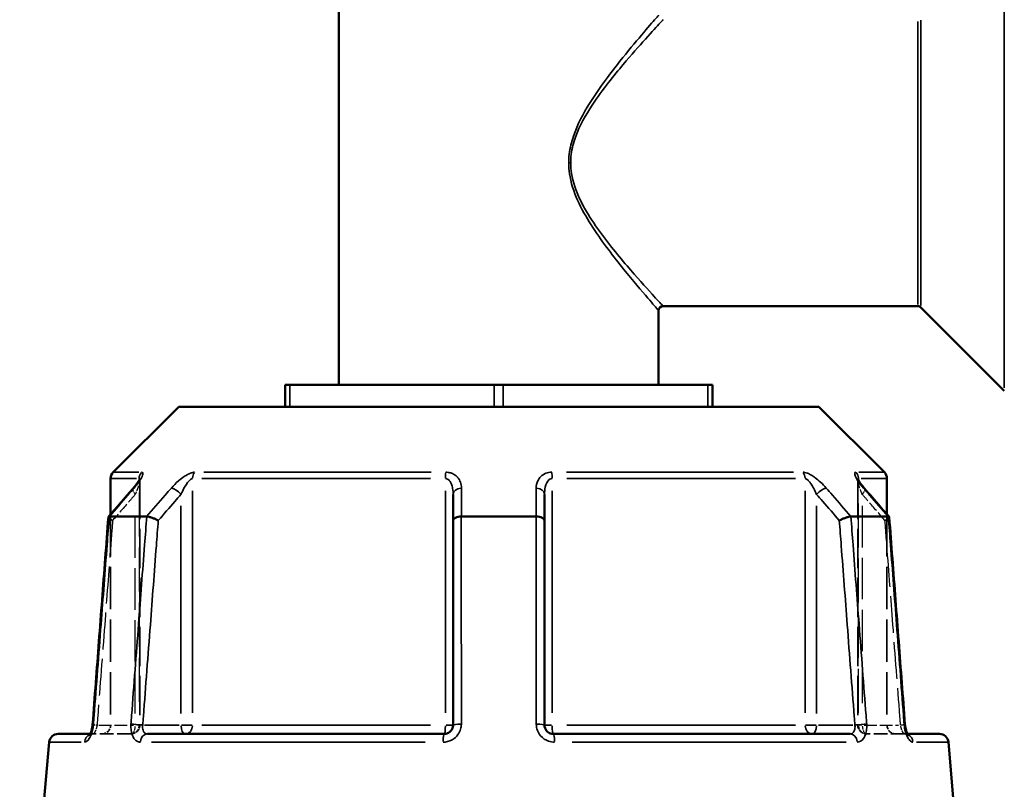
# Model space of a CAD drawing. Header units: millimetres. Extents: x 0 to 926, y 0 to 980.
# Tile 5 of 18: x 356 to 466, y 425 to 511. Entities that reach past the tile are written whole.
import ezdxf

# ---------------------------------------------------------------- set-up
doc = ezdxf.new("R2010")
doc.units = ezdxf.units.MM
doc.linetypes.add('DASHED', pattern=[0.2067, 0.1654, -0.0413])
for name, color, linetype, lineweight in [('Dimension (ANSI)', 7, 'Continuous', 25), ('Hidden (ANSI)', 7, 'DASHED', 35), ('Hidden Narrow (ANSI)', 7, 'DASHED', 25), ('Visible (ANSI)', 7, 'Continuous', 50), ('Visible Narrow (ANSI)', 7, 'Continuous', 35)]:
    doc.layers.add(name, color=color, linetype=linetype, lineweight=lineweight)
doc.styles.add('Note Text (ANSI)', font='tahoma.ttf')
doc.dimstyles.new('Default - mm (ANSI)', dxfattribs={"dimtxt": 3.048, "dimasz": 2.5, "dimexe": 3.175, "dimexo": 1.6002, "dimgap": 0.8, "dimtad": 0, "dimtoh": 1, "dimrnd": 1e-08, "dimzin": 4, "dimdsep": 46, "dimtxsty": 'Note Text (ANSI)', "dimcen": 0.09, "dimdle": 10, "dimclrd": 256, "dimclre": 256, "dimclrt": 256, "dimadec": 1, "dimazin": 1, "dimtfac": 1, "dimtofl": 0, "dimtmove": 0, "dimatfit": 3, "dimfxl": 1, "dimtolj": 1, "dimtzin": 4, "dimlwd": -1, "dimlwe": -1, "dimarcsym": 0})

# ---------------------------------------------------------------- blocks, each defined once
blk = doc.blocks.new('*D8')
at = {"layer": 'Defpoints', "color": 0, "transparency": 16777216}
for p in [(263.97, 549.56), (393.75, 549.56), (409.27, 224.56)]:
    blk.add_point(p, dxfattribs=at)
at = {"layer": 'Dimension (ANSI)', "transparency": 16777216}
for p, q in [((392.15, 549.56), (260.8, 549.56)), ((263.97, 547.06), (263.97, 406.53)), ((263.97, 227.06), (263.97, 392.59)), ((407.67, 224.56), (260.8, 224.56))]:
    blk.add_line(p, q, dxfattribs=at)
for points in [[(263.56, 547.06), (264.39, 547.06), (263.97, 549.56)], [(263.56, 227.06), (264.39, 227.06), (263.97, 224.56)]]:
    blk.add_solid(points, dxfattribs=at)
at = {"layer": 'Dimension (ANSI)', "transparency": 16777216, "insert": (262.39, 393.39), "char_height": 3.048, "attachment_point": 1, "rotation": 90, "style": 'Note Text (ANSI)'}
blk.add_mtext('\\A1;325.00', dxfattribs=at)

msp = doc.modelspace()

# ---------------------------------------------------------------- linework, layer by layer
at = {"layer": 'Hidden (ANSI)', "ltscale": 26.493855}
for p, q in [((368.959, 459.95), (368.959, 432.568)), ((449.146, 459.95), (449.146, 432.568))]:
    msp.add_line(p, q, dxfattribs=at)
at = {"layer": 'Hidden (ANSI)', "ltscale": 28.476213}
msp.add_line((365.702, 456.112), (365.702, 432.568), dxfattribs=at)
at = {"layer": 'Hidden (ANSI)', "ltscale": 28.476215}
msp.add_line((452.402, 456.112), (452.402, 432.568), dxfattribs=at)
at = {"layer": 'Hidden (ANSI)', "ltscale": 1.470216}
msp.add_line((363.421, 431.568), (363.715, 431.568), dxfattribs=at)
at = {"layer": 'Hidden (ANSI)', "ltscale": 9.334328}
for p, q in [((367.959, 431.568), (363.715, 431.568)), ((454.39, 431.568), (450.146, 431.568))]:
    msp.add_line(p, q, dxfattribs=at)
at = {"layer": 'Hidden (ANSI)', "ltscale": 1.47006}
msp.add_line((454.39, 431.568), (454.684, 431.568), dxfattribs=at)
at = {"layer": 'Hidden (ANSI)', "ltscale": 2.991791}
for centre, start, end in [((364.702, 432.568), 270, 0), ((367.959, 432.568), 270, 0), ((450.146, 432.568), 180, 270), ((453.402, 432.568), 180, 270)]:
    msp.add_arc(centre, 1, start, end, dxfattribs=at)
at = {"layer": 'Hidden (ANSI)', "ltscale": 8.512628}
for centre, major_axis, ratio, start_param, end_param in [((10220.518, -10825.515), (-350.928, 15922.406), 0.8713232, 0.7640997, 0.7643804), ((-9539.076, -10982.661), (-354.119, -16144.189), 0.871299, 2.3771226, 2.3773994)]:
    msp.add_ellipse(centre, major_axis=major_axis, ratio=ratio, start_param=start_param, end_param=end_param, dxfattribs=at)
at = {"layer": 'Hidden (ANSI)', "ltscale": 4.578621}
msp.add_open_spline([(368.205, 458.99), (368.304, 459.104), (368.397, 459.216), (368.569, 459.434), (368.647, 459.54), (368.784, 459.737), (368.843, 459.829), (368.909, 459.945), (368.927, 459.98), (368.953, 460.031), (368.961, 460.049), (368.971, 460.073), (368.973, 460.08), (368.976, 460.087), (368.974, 460.082), (368.966, 460.044), (368.962, 460.02), (368.96, 459.972), (368.959, 459.961), (368.959, 459.95)], degree=3, knots=[0, 0, 0, 0, 0.05326363, 0.05326363, 0.10652726, 0.10652726, 0.15979088, 0.15979088, 0.1864227, 0.1864227, 0.20693939, 0.20693939, 0.22202176, 0.22202176, 0.24544118, 0.24544118, 0.26213437, 0.26213437, 0.26631814, 0.26631814, 0.26631814, 0.26631814], dxfattribs=at)
at = {"layer": 'Hidden (ANSI)', "ltscale": 0.735482}
msp.add_open_spline([(368.959, 459.95), (368.959, 459.992), (368.963, 460.022), (368.969, 460.064), (368.972, 460.075), (368.975, 460.083), (368.975, 460.084), (368.975, 460.084)], degree=3, knots=[0.079099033, 0.079099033, 0.079099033, 0.079099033, 0.094745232, 0.094745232, 0.110737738, 0.110737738, 0.118300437, 0.118300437, 0.118300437, 0.118300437], dxfattribs=at)
at = {"layer": 'Hidden (ANSI)', "ltscale": 4.578617}
msp.add_open_spline([(449.146, 459.95), (449.146, 459.992), (449.142, 460.022), (449.136, 460.064), (449.132, 460.075), (449.129, 460.087), (449.13, 460.085), (449.137, 460.066), (449.145, 460.045), (449.178, 459.978), (449.207, 459.923), (449.293, 459.78), (449.356, 459.685), (449.5, 459.483), (449.581, 459.376), (449.742, 459.175), (449.819, 459.083), (449.9, 458.99)], degree=3, knots=[0.07909903, 0.07909903, 0.07909903, 0.07909903, 0.09474523, 0.09474523, 0.11073774, 0.11073774, 0.12984163, 0.12984163, 0.15596521, 0.15596521, 0.19532048, 0.19532048, 0.24858388, 0.24858388, 0.30184727, 0.30184727, 0.345416, 0.345416, 0.345416, 0.345416], dxfattribs=at)
at = {"layer": 'Hidden (ANSI)', "ltscale": 0.735502}
msp.add_open_spline([(449.13, 460.084), (449.13, 460.084), (449.132, 460.078), (449.139, 460.044), (449.143, 460.02), (449.145, 459.972), (449.146, 459.961), (449.146, 459.95)], degree=3, knots=[0.227116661, 0.227116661, 0.227116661, 0.227116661, 0.245441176, 0.245441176, 0.262134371, 0.262134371, 0.26631814, 0.26631814, 0.26631814, 0.26631814], dxfattribs=at)
at = {"layer": 'Hidden (ANSI)', "ltscale": 2.089214}
for points, knots in [([(365.451, 455.809), (365.449, 455.786), (365.463, 455.757), (365.526, 455.682), (365.581, 455.634), (365.728, 455.531), (365.818, 455.476), (365.922, 455.42), (365.923, 455.419), (365.924, 455.418)], [-0.10955437, -0.10955437, -0.10955437, -0.10955437, -0.07796276, -0.07796276, -0.03923705, -0.03923705, 0, 0, 0.00047625, 0.00047625, 0.00047625, 0.00047625]), ([(452.181, 455.418), (452.182, 455.419), (452.183, 455.42), (452.287, 455.476), (452.377, 455.531), (452.523, 455.634), (452.579, 455.682), (452.642, 455.757), (452.656, 455.786), (452.654, 455.809)], [-0.15371258, -0.15371258, -0.15371258, -0.15371258, -0.15323743, -0.15323743, -0.11409174, -0.11409174, -0.0754562, -0.0754562, -0.04393815, -0.04393815, -0.04393815, -0.04393815])]:
    msp.add_open_spline(points, degree=3, knots=knots, dxfattribs=at)
at = {"layer": 'Hidden (ANSI)', "ltscale": 0.420625}
msp.add_open_spline([(363.578, 431.986), (363.59, 432.032), (363.602, 432.079), (363.617, 432.147), (363.622, 432.167), (363.626, 432.186)], degree=3, knots=[0.227257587, 0.227257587, 0.227257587, 0.227257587, 0.247429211, 0.247429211, 0.255432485, 0.255432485, 0.255432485, 0.255432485], dxfattribs=at)
at = {"layer": 'Hidden (ANSI)', "ltscale": 0.527502}
msp.add_open_spline([(363.658, 432.37), (363.665, 432.417), (363.672, 432.465), (363.682, 432.556), (363.686, 432.6), (363.689, 432.644)], degree=3, knots=[0.279678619, 0.279678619, 0.279678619, 0.279678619, 0.298086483, 0.298086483, 0.314813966, 0.314813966, 0.314813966, 0.314813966], dxfattribs=at)
at = {"layer": 'Hidden (ANSI)', "ltscale": 1.701024}
msp.add_open_spline([(363.342, 431.444), (363.342, 431.444), (363.342, 431.444), (363.342, 431.444), (363.351, 431.454), (363.398, 431.487), (363.435, 431.51), (363.549, 431.551), (363.628, 431.568), (363.715, 431.568)], degree=3, knots=[0.227293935, 0.227293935, 0.227293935, 0.227293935, 0.22772718, 0.22772718, 0.25682997, 0.25682997, 0.285161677, 0.285161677, 0.314811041, 0.314811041, 0.314811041, 0.314811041], dxfattribs=at)
at = {"layer": 'Hidden (ANSI)', "ltscale": 1.700917}
for points in [[(363.715, 431.568), (363.611, 431.568), (363.52, 431.543), (363.406, 431.494), (363.374, 431.471), (363.346, 431.449), (363.342, 431.444), (363.342, 431.444)], [(454.39, 431.568), (454.494, 431.568), (454.585, 431.543), (454.699, 431.494), (454.731, 431.471), (454.759, 431.449), (454.763, 431.444), (454.763, 431.444)]]:
    msp.add_open_spline(points, degree=3, knots=[0, 0, 0, 0, 0.035487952, 0.035487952, 0.066590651, 0.066590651, 0.08751627, 0.08751627, 0.08751627, 0.08751627], dxfattribs=at)
at = {"layer": 'Hidden (ANSI)', "ltscale": 0.402963}
msp.add_open_spline([(363.372, 431.485), (363.373, 431.486), (363.373, 431.487), (363.388, 431.509), (363.403, 431.536), (363.421, 431.568)], degree=3, knots=[0.122975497, 0.122975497, 0.122975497, 0.122975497, 0.124622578, 0.124622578, 0.150448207, 0.150448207, 0.150448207, 0.150448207], dxfattribs=at)
at = {"layer": 'Hidden (ANSI)', "ltscale": 2.63652}
msp.add_open_spline([(454.684, 431.568), (454.704, 431.531), (454.721, 431.502), (454.752, 431.456), (454.764, 431.444), (454.763, 431.444), (454.754, 431.454), (454.707, 431.487), (454.669, 431.51), (454.555, 431.551), (454.477, 431.568), (454.39, 431.568)], degree=3, knots=[0.16436308, 0.16436308, 0.16436308, 0.16436308, 0.19343627, 0.19343627, 0.22772718, 0.22772718, 0.25682997, 0.25682997, 0.28516168, 0.28516168, 0.31481104, 0.31481104, 0.31481104, 0.31481104], dxfattribs=at)
at = {"layer": 'Hidden Narrow (ANSI)', "ltscale": 0.388085}
msp.add_line((417.071, 495.363), (416.873, 495.363), dxfattribs=at)
at = {"layer": 'Hidden Narrow (ANSI)', "ltscale": 29.756516}
msp.add_line((368.886, 458.538), (368.886, 433.935), dxfattribs=at)
at = {"layer": 'Hidden Narrow (ANSI)', "ltscale": 29.756474}
msp.add_line((449.219, 433.935), (449.219, 458.538), dxfattribs=at)
at = {"layer": 'Hidden Narrow (ANSI)', "ltscale": 28.04664}
for p, q in [((368.459, 433.856), (368.459, 457.045)), ((449.646, 457.045), (449.646, 433.856))]:
    msp.add_line(p, q, dxfattribs=at)
at = {"layer": 'Hidden Narrow (ANSI)', "ltscale": 8.457208}
for p, q in [((364.4, 432.568), (368.246, 432.568)), ((449.859, 432.568), (453.705, 432.568))]:
    msp.add_line(p, q, dxfattribs=at)
at = {"layer": 'Hidden Narrow (ANSI)', "ltscale": 1.795034}
for p, q in [((368.958, 432.568), (368.504, 432.568)), ((449.601, 432.568), (449.147, 432.568))]:
    msp.add_line(p, q, dxfattribs=at)
at = {"layer": 'Hidden Narrow (ANSI)', "ltscale": 2.029475}
for centre, major_axis, start_param, end_param in [((368.959, 458.334), (-0.755, 0.656), 0.059198, 1.1247615), ((449.146, 458.334), (0.755, 0.656), 5.1584238, 6.2239873)]:
    msp.add_ellipse(centre, major_axis=major_axis, ratio=0.3543192, start_param=start_param, end_param=end_param, dxfattribs=at)
at = {"layer": 'Hidden Narrow (ANSI)', "ltscale": 1.797881}
for centre, major_axis, start_param, end_param in [((364.687, 432.568), (-0.997, 0.076), 0.0524429, 0.9964155), ((453.418, 432.568), (0.997, 0.076), 5.2867698, 6.2307424)]:
    msp.add_ellipse(centre, major_axis=major_axis, ratio=0.0437298, start_param=start_param, end_param=end_param, dxfattribs=at)
at = {"layer": 'Hidden Narrow (ANSI)', "ltscale": 2.692601}
for centre, ratio, start_param, end_param in [((367.959, 432.568), 0.5, 0.0785398, 1.4922565), ((367.959, 432.568), 0.9265657, 0.0785398, 1.4922565), ((450.146, 432.568), 0.9265657, 4.7909288, 6.2046455), ((450.146, 432.568), 0.5, 4.7909288, 6.2046455)]:
    msp.add_ellipse(centre, major_axis=(0, -1), ratio=ratio, start_param=start_param, end_param=end_param, dxfattribs=at)
at = {"layer": 'Hidden Narrow (ANSI)', "ltscale": 0.633739}
msp.add_ellipse((363.715, 430.568), major_axis=(0, 1), ratio=0.9213266, start_param=0.0184876, end_param=0.3512644, dxfattribs=at)
at = {"layer": 'Hidden Narrow (ANSI)', "ltscale": 0.633677}
msp.add_ellipse((454.39, 430.568), major_axis=(0, 1), ratio=0.9213266, start_param=5.9319551, end_param=6.2646995, dxfattribs=at)
at = {"layer": 'Hidden Narrow (ANSI)', "ltscale": 3.591758}
msp.add_open_spline([(368.952, 460.03), (368.955, 460.018), (368.956, 460.005), (368.963, 459.931), (368.956, 459.851), (368.925, 459.674), (368.903, 459.578), (368.834, 459.324), (368.781, 459.158), (368.643, 458.775), (368.555, 458.555), (368.459, 458.334)], degree=3, knots=[0.05373644, 0.05373644, 0.05373644, 0.05373644, 0.06721438, 0.06721438, 0.12292214, 0.12292214, 0.17440412, 0.17440412, 0.25131567, 0.25131567, 0.345416, 0.345416, 0.345416, 0.345416], dxfattribs=at)
at = {"layer": 'Hidden Narrow (ANSI)', "ltscale": 3.592147}
msp.add_open_spline([(449.646, 458.334), (449.526, 458.61), (449.418, 458.884), (449.212, 459.497), (449.13, 459.831), (449.149, 460.01), (449.151, 460.021), (449.153, 460.03)], degree=3, knots=[0, 0, 0, 0, 0.11734182, 0.11734182, 0.28109054, 0.28109054, 0.2916805, 0.2916805, 0.2916805, 0.2916805], dxfattribs=at)
at = {"layer": 'Hidden Narrow (ANSI)', "ltscale": 7.081717}
for points, knots in [([(368.459, 458.334), (368.233, 458.074), (368.007, 457.814), (367.782, 457.555), (367.162, 456.843), (366.543, 456.131), (365.924, 455.418)], [1.52956, 1.52956, 1.52956, 1.52956, 1.63999425, 1.63999425, 1.63999425, 1.94268014, 1.94268014, 1.94268014, 1.94268014]), ([(452.181, 455.418), (451.562, 456.131), (450.942, 456.843), (450.323, 457.555), (450.097, 457.814), (449.872, 458.074), (449.646, 458.334)], [2.55862177, 2.55862177, 2.55862177, 2.55862177, 2.86130766, 2.86130766, 2.86130766, 2.9717419, 2.9717419, 2.9717419, 2.9717419])]:
    msp.add_open_spline(points, degree=3, knots=knots, dxfattribs=at)
at = {"layer": 'Hidden Narrow (ANSI)', "ltscale": 24.968994}
for points, knots in [([(365.924, 455.418), (365.853, 454.478), (365.781, 453.538), (365.486, 449.653), (365.262, 446.709), (365.038, 443.764), (364.778, 440.352), (364.519, 436.939), (364.235, 433.207), (364.211, 432.888), (364.187, 432.568)], [0.6034865, 0.6034865, 0.6034865, 0.6034865, 0.8866951, 0.8866951, 1.7733902, 1.7733902, 1.7733902, 2.8010582, 2.8010582, 2.8973048, 2.8973048, 2.8973048, 2.8973048]), ([(453.918, 432.568), (453.894, 432.888), (453.87, 433.207), (453.586, 436.939), (453.326, 440.352), (453.067, 443.764), (452.843, 446.709), (452.619, 449.653), (452.324, 453.538), (452.252, 454.478), (452.181, 455.418)], [1.2046153, 1.2046153, 1.2046153, 1.2046153, 1.300862, 1.300862, 2.32853, 2.32853, 2.32853, 3.2152251, 3.2152251, 3.4984336, 3.4984336, 3.4984336, 3.4984336])]:
    msp.add_open_spline(points, degree=3, knots=knots, dxfattribs=at)
at = {"layer": 'Hidden Narrow (ANSI)', "ltscale": 2.712011}
msp.add_open_spline([(364.187, 432.568), (364.177, 432.502), (364.164, 432.436), (364.126, 432.267), (364.098, 432.167), (364.024, 431.954), (363.976, 431.849), (363.852, 431.638), (363.775, 431.568), (363.715, 431.568)], degree=3, knots=[0, 0, 0, 0, 0.03982627, 0.03982627, 0.1035483, 0.1035483, 0.18638694, 0.18638694, 0.31481104, 0.31481104, 0.31481104, 0.31481104], dxfattribs=at)
at = {"layer": 'Hidden Narrow (ANSI)', "ltscale": 2.712193}
msp.add_open_spline([(454.39, 431.568), (454.367, 431.568), (454.342, 431.578), (454.273, 431.628), (454.227, 431.684), (454.121, 431.86), (454.063, 431.995), (453.974, 432.279), (453.94, 432.424), (453.918, 432.568)], degree=3, knots=[0, 0, 0, 0, 0.04867645, 0.04867645, 0.12655878, 0.12655878, 0.2278058, 0.2278058, 0.31481397, 0.31481397, 0.31481397, 0.31481397], dxfattribs=at)
at = {"layer": 'Visible (ANSI)'}
for p, q in [((391.202, 520.158), (391.202, 470.568)), ((426.902, 478.863), (426.902, 470.568)), ((455.845, 479.363), (427.402, 479.363)), ((456.199, 479.217), (465.506, 469.91)), ((385.202, 470.568), (385.702, 470.568)), ((385.202, 470.568), (385.202, 468.118)), ((385.702, 470.568), (408.552, 470.568)), ((408.552, 470.568), (409.552, 470.568)), ((409.552, 470.568), (432.403, 470.568)), ((432.403, 470.568), (432.903, 470.568)), ((432.903, 468.118), (432.903, 470.568)), ((373.303, 468.118), (365.995, 460.81)), ((373.303, 468.118), (444.802, 468.118)), ((444.802, 468.118), (452.11, 460.81)), ((365.702, 460.103), (365.702, 456.112)), ((452.402, 460.103), (452.402, 456.112)), ((403.952, 458.334), (403.952, 455.418)), ((414.152, 455.418), (414.152, 458.334)), ((365.56, 455.868), (369.721, 455.868)), ((403.952, 455.418), (403.952, 432.568)), ((404.891, 455.868), (413.214, 455.868)), ((414.152, 432.568), (414.152, 455.418)), ((448.384, 455.868), (452.545, 455.868)), ((359.844, 431.568), (363.421, 431.568)), ((369.815, 431.568), (402.952, 431.568)), ((415.152, 431.568), (448.29, 431.568)), ((454.684, 431.568), (458.261, 431.568)), ((358.847, 430.655), (358.052, 421.568)), ((459.257, 430.655), (460.052, 421.568))]:
    msp.add_line(p, q, dxfattribs=at)
for centre, radius, start, end in [((427.402, 478.863), 0.5, 90, 180), ((455.845, 478.863), 0.5, 45, 90), ((366.702, 460.103), 1, 135, 180), ((451.402, 460.103), 1, 0, 45), ((359.844, 430.568), 1, 90, 175), ((458.261, 430.568), 1, 5, 90)]:
    msp.add_arc(centre, radius, start, end, dxfattribs=at)
for centre, major_axis, ratio, start_param, end_param in [((10357.181, -10982.661), (354.119, -16144.189), 0.871299, 3.9057859, 3.9060627), ((-9402.413, -10825.515), (350.928, 15922.406), 0.8713232, 5.5188049, 5.5190856)]:
    msp.add_ellipse(centre, major_axis=major_axis, ratio=ratio, start_param=start_param, end_param=end_param, dxfattribs=at)
for points, knots in [([(368.975, 460.084), (368.975, 460.084), (368.974, 460.082), (368.968, 460.066), (368.959, 460.045), (368.927, 459.978), (368.898, 459.923), (368.812, 459.78), (368.749, 459.685), (368.605, 459.483), (368.524, 459.376), (368.363, 459.175), (368.286, 459.083), (368.205, 458.99)], [0.11830044, 0.11830044, 0.11830044, 0.11830044, 0.12984163, 0.12984163, 0.15596521, 0.15596521, 0.19532048, 0.19532048, 0.24858388, 0.24858388, 0.30184727, 0.30184727, 0.345416, 0.345416, 0.345416, 0.345416]), ([(449.9, 458.99), (449.801, 459.104), (449.708, 459.216), (449.536, 459.434), (449.458, 459.54), (449.321, 459.737), (449.262, 459.829), (449.196, 459.945), (449.177, 459.98), (449.152, 460.031), (449.144, 460.049), (449.134, 460.073), (449.131, 460.08), (449.13, 460.084), (449.13, 460.084), (449.13, 460.084)], [0, 0, 0, 0, 0.05326363, 0.05326363, 0.10652726, 0.10652726, 0.15979088, 0.15979088, 0.1864227, 0.1864227, 0.20693939, 0.20693939, 0.22202176, 0.22202176, 0.22711666, 0.22711666, 0.22711666, 0.22711666]), ([(365.451, 455.809), (365.334, 454.265), (365.216, 452.721), (364.981, 449.632), (364.864, 448.088), (364.629, 444.999), (364.512, 443.455), (364.277, 440.366), (364.159, 438.821), (363.924, 435.733), (363.807, 434.188), (363.689, 432.644)], [0.5718587, 0.5718587, 0.5718587, 0.5718587, 1.0369479, 1.0369479, 1.5020372, 1.5020372, 1.9671264, 1.9671264, 2.4322156, 2.4322156, 2.8973048, 2.8973048, 2.8973048, 2.8973048]), ([(365.549, 455.868), (365.497, 455.863), (365.465, 455.848), (365.453, 455.819), (365.451, 455.815), (365.451, 455.809)], [-0.153595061, -0.153595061, -0.153595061, -0.153595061, -0.116550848, -0.116550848, -0.109554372, -0.109554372, -0.109554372, -0.109554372]), ([(371.024, 455.418), (371.023, 455.419), (371.022, 455.42), (370.918, 455.476), (370.804, 455.531), (370.568, 455.634), (370.447, 455.682), (370.21, 455.765), (370.096, 455.799), (369.893, 455.848), (369.806, 455.863), (369.736, 455.868)], [-0.15371258, -0.15371258, -0.15371258, -0.15371258, -0.15323742, -0.15323742, -0.11409173, -0.11409173, -0.07545617, -0.07545617, -0.03695795, -0.03695795, 0, 0, 0, 0]), ([(404.866, 455.868), (404.743, 455.863), (404.624, 455.848), (404.401, 455.799), (404.299, 455.765), (404.131, 455.682), (404.066, 455.634), (403.976, 455.531), (403.953, 455.476), (403.952, 455.42), (403.952, 455.419), (403.952, 455.418)], [-0.15359492, -0.15359492, -0.15359492, -0.15359492, -0.11655078, -0.11655078, -0.07796289, -0.07796289, -0.03923697, -0.03923697, 0, 0, 0.0004764, 0.0004764, 0.0004764, 0.0004764]), ([(414.152, 455.418), (414.152, 455.419), (414.152, 455.42), (414.152, 455.476), (414.129, 455.531), (414.039, 455.634), (413.973, 455.682), (413.805, 455.765), (413.704, 455.799), (413.481, 455.848), (413.362, 455.863), (413.239, 455.868)], [-0.15371258, -0.15371258, -0.15371258, -0.15371258, -0.15323729, -0.15323729, -0.11409168, -0.11409168, -0.07545593, -0.07545593, -0.03695789, -0.03695789, 0, 0, 0, 0]), ([(448.369, 455.868), (448.299, 455.863), (448.212, 455.848), (448.009, 455.799), (447.895, 455.765), (447.658, 455.682), (447.537, 455.634), (447.301, 455.531), (447.187, 455.476), (447.083, 455.42), (447.082, 455.419), (447.081, 455.418)], [-0.15359504, -0.15359504, -0.15359504, -0.15359504, -0.11655084, -0.11655084, -0.07796278, -0.07796278, -0.03923704, -0.03923704, 0, 0, 0.00047627, 0.00047627, 0.00047627, 0.00047627]), ([(452.654, 455.809), (452.653, 455.815), (452.652, 455.819), (452.64, 455.848), (452.608, 455.863), (452.556, 455.868)], [-0.043938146, -0.043938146, -0.043938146, -0.043938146, -0.03695796, -0.03695796, 0, 0, 0, 0]), ([(454.415, 432.644), (454.298, 434.188), (454.181, 435.733), (453.946, 438.821), (453.828, 440.366), (453.593, 443.455), (453.476, 444.999), (453.241, 448.088), (453.124, 449.632), (452.889, 452.721), (452.771, 454.265), (452.654, 455.809)], [1.2046153, 1.2046153, 1.2046153, 1.2046153, 1.6697046, 1.6697046, 2.1347938, 2.1347938, 2.599883, 2.599883, 3.0649722, 3.0649722, 3.5300614, 3.5300614, 3.5300614, 3.5300614]), ([(363.689, 432.644), (363.679, 432.507), (363.661, 432.369), (363.611, 432.109), (363.581, 431.988), (363.515, 431.779), (363.48, 431.691), (363.417, 431.559), (363.39, 431.511), (363.353, 431.457), (363.342, 431.444), (363.342, 431.444)], [0, 0, 0, 0, 0.05246869, 0.05246869, 0.10385719, 0.10385719, 0.15173749, 0.15173749, 0.19343627, 0.19343627, 0.22729393, 0.22729393, 0.22729393, 0.22729393]), ([(403.952, 432.568), (403.952, 432.503), (403.946, 432.437), (403.912, 432.269), (403.875, 432.169), (403.756, 431.958), (403.664, 431.852), (403.412, 431.662), (403.241, 431.594), (403.027, 431.57), (402.99, 431.568), (402.952, 431.568)], [0, 0, 0, 0, 0.03957477, 0.03957477, 0.1028944, 0.1028944, 0.18520991, 0.18520991, 0.29222008, 0.29222008, 0.31481112, 0.31481112, 0.31481112, 0.31481112]), ([(415.152, 431.568), (415.042, 431.568), (414.932, 431.587), (414.66, 431.68), (414.508, 431.783), (414.239, 432.097), (414.152, 432.333), (414.152, 432.568)], [0, 0, 0, 0, 0.06653404, 0.06653404, 0.1729885, 0.1729885, 0.31481287, 0.31481287, 0.31481287, 0.31481287]), ([(454.415, 432.644), (454.426, 432.507), (454.444, 432.369), (454.493, 432.109), (454.524, 431.988), (454.59, 431.779), (454.625, 431.691), (454.667, 431.602), (454.676, 431.584), (454.684, 431.568)], [0, 0, 0, 0, 0.05246869, 0.05246869, 0.10385719, 0.10385719, 0.15173749, 0.15173749, 0.16436308, 0.16436308, 0.16436308, 0.16436308]), ([(454.763, 431.444), (454.763, 431.444), (454.763, 431.444), (454.758, 431.45), (454.746, 431.465), (454.713, 431.516), (454.69, 431.555), (454.638, 431.663), (454.608, 431.735), (454.547, 431.909), (454.517, 432.015), (454.464, 432.25), (454.442, 432.381), (454.423, 432.556), (454.419, 432.6), (454.415, 432.644)], [0.08751627, 0.08751627, 0.08751627, 0.08751627, 0.09464308, 0.09464308, 0.12462258, 0.12462258, 0.15950627, 0.15950627, 0.20062077, 0.20062077, 0.24742921, 0.24742921, 0.29808648, 0.29808648, 0.31481397, 0.31481397, 0.31481397, 0.31481397]), ([(363.342, 431.444), (363.342, 431.444), (363.342, 431.444), (363.347, 431.45), (363.358, 431.463), (363.372, 431.485)], [0.08751627, 0.08751627, 0.08751627, 0.08751627, 0.094643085, 0.094643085, 0.122975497, 0.122975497, 0.122975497, 0.122975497]), ([(363.421, 431.568), (363.427, 431.58), (363.433, 431.592), (363.467, 431.663), (363.497, 431.735), (363.544, 431.869), (363.561, 431.926), (363.578, 431.986)], [0.150448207, 0.150448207, 0.150448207, 0.150448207, 0.159506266, 0.159506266, 0.200620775, 0.200620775, 0.227257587, 0.227257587, 0.227257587, 0.227257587])]:
    msp.add_open_spline(points, degree=3, knots=knots, dxfattribs=at)
for points in [[(365.549, 455.868), (365.553, 455.868), (365.556, 455.868), (365.56, 455.868)], [(369.721, 455.868), (369.726, 455.868), (369.731, 455.868), (369.736, 455.868)], [(404.866, 455.868), (404.874, 455.868), (404.883, 455.868), (404.891, 455.868)], [(413.214, 455.868), (413.222, 455.868), (413.231, 455.868), (413.239, 455.868)], [(448.369, 455.868), (448.374, 455.868), (448.379, 455.868), (448.384, 455.868)], [(452.545, 455.868), (452.549, 455.868), (452.552, 455.868), (452.556, 455.868)], [(363.626, 432.186), (363.638, 432.246), (363.649, 432.307), (363.658, 432.37)]]:
    msp.add_open_spline(points, degree=3, dxfattribs=at)
at = {"layer": 'Visible Narrow (ANSI)'}
for p, q in [((465.506, 470.223), (465.506, 520.503)), ((455.845, 479.56), (455.845, 511.166)), ((456.199, 511.311), (456.199, 479.416)), ((385.702, 468.241), (385.702, 470.446)), ((408.552, 470.446), (408.552, 468.241)), ((409.552, 468.241), (409.552, 470.446)), ((432.403, 470.446), (432.403, 468.241)), ((366.003, 460.81), (368.852, 460.81)), ((376.124, 460.81), (401.49, 460.81)), ((416.614, 460.81), (441.98, 460.81)), ((449.252, 460.81), (452.102, 460.81)), ((368.579, 460.103), (365.71, 460.103)), ((368.886, 460.093), (368.886, 459.914)), ((401.439, 460.103), (375.9, 460.103)), ((442.204, 460.103), (416.666, 460.103)), ((449.219, 459.914), (449.219, 460.093)), ((452.394, 460.103), (449.526, 460.103)), ((374.848, 433.945), (374.848, 458.726)), ((403.09, 458.726), (403.09, 433.945)), ((415.015, 433.945), (415.015, 458.726)), ((443.257, 458.726), (443.257, 433.945)), ((373.559, 457.045), (373.559, 433.856)), ((444.546, 433.856), (444.546, 457.045)), ((373.346, 432.568), (369.5, 432.568)), ((374.802, 432.568), (373.623, 432.568)), ((375.9, 432.568), (401.439, 432.568)), ((403.95, 432.568), (403.161, 432.568)), ((414.944, 432.568), (414.155, 432.568)), ((416.666, 432.568), (442.204, 432.568)), ((444.482, 432.568), (443.303, 432.568)), ((448.605, 432.568), (444.759, 432.568)), ((362.417, 430.655), (358.857, 430.655)), ((400.845, 430.655), (370.262, 430.655)), ((447.843, 430.655), (417.26, 430.655)), ((459.247, 430.655), (455.688, 430.655))]:
    msp.add_line(p, q, dxfattribs=at)
for centre, major_axis, ratio, start_param, end_param in [((369.812, 460.103), (0, 1), 0.9265657, 0.8246681, 1.5315264), ((375.637, 460.103), (0, -1), 0.7890235, 3.9662607, 4.6731191), ((403.228, 460.103), (0, 1), 0.1375423, 0.8246681, 1.5315264), ((414.877, 460.103), (0, -1), 0.1375423, 1.6100662, 2.3169246), ((442.468, 460.103), (0, 1), 0.7890235, 4.7516589, 5.4585172), ((448.292, 460.103), (0, -1), 0.9265657, 1.6100662, 2.3169246), ((368.959, 458.334), (-0.755, 0.656), 0.3543192, 5.9781609, 6.2671314), ((373.059, 458.334), (-0.755, 0.656), 0.3543192, 4.400804, 5.755338), ((404.952, 458.334), (-1, 0), 0.7086384, 4.8533994, 6.2079334), ((413.152, 458.334), (1, 0), 0.7086384, 0.0752519, 1.4297859), ((445.046, 458.334), (-0.755, -0.656), 0.3543192, 3.66944, 5.023974), ((449.146, 458.334), (0.755, 0.656), 0.3543192, 0.0160539, 0.3050244), ((364.687, 432.568), (-0.997, 0.076), 0.0437298, 5.8665688, 6.2612581), ((368.787, 432.568), (0.997, -0.076), 0.0437298, 1.1232285, 2.4618904), ((374.059, 432.568), (0, -1), 0.5, 4.7909288, 6.2046455), ((374.059, 432.568), (0, -1), 0.7890235, 0.0785398, 1.4922565), ((402.952, 432.568), (0, -1), 0.1375423, 0.0785398, 1.4922565), ((404.952, 432.568), (-1, 0), 0.0874597, 4.8701533, 6.2088152), ((413.152, 432.568), (1, 0), 0.0874597, 0.0743701, 1.413032), ((415.152, 432.568), (0, -1), 0.1375423, 4.7909288, 6.2046455), ((444.046, 432.568), (0, -1), 0.7890235, 4.7909288, 6.2046455), ((444.046, 432.568), (0, -1), 0.5, 0.0785398, 1.4922565), ((449.318, 432.568), (0.997, 0.076), 0.0437298, 0.6797022, 2.0183641), ((453.418, 432.568), (0.997, 0.076), 0.0437298, 0.0219272, 0.4166165), ((363.715, 430.568), (0, 1), 0.9213266, 0.4254409, 1.427841), ((369.815, 430.568), (0, 1), 0.797365, 0.0741765, 1.4093534), ((402.952, 430.568), (0, 1), 0.1239616, 0.0741765, 1.4093534), ((415.152, 430.568), (0, 1), 0.1239616, 4.8738319, 6.2090088), ((448.29, 430.568), (0, 1), 0.797365, 4.8738319, 6.2090088), ((454.39, 430.568), (0, 1), 0.9213266, 4.8553461, 5.8577786)]:
    msp.add_ellipse(centre, major_axis=major_axis, ratio=ratio, start_param=start_param, end_param=end_param, dxfattribs=at)
for points, knots in [([(426.9, 511.861), (426.899, 511.86), (426.793, 511.739), (426.259, 511.125), (425.69, 510.47), (424.283, 508.811), (423.457, 507.822), (422.056, 506.057), (421.514, 505.357), (420.368, 503.797), (419.761, 502.928), (418.491, 500.879), (417.833, 499.669), (417.168, 497.707), (417.005, 497.042), (416.821, 495.514), (416.853, 494.646), (417.202, 492.763), (417.574, 491.769), (418.477, 489.878), (419.012, 488.98), (420.693, 486.397), (421.9, 484.85), (424.042, 482.191), (424.997, 481.069), (426.267, 479.59), (426.666, 479.134), (426.876, 478.893), (426.901, 478.865), (426.9, 478.866)], [-8.0521895, -8.0521895, -8.0521895, -8.0521895, -7.721308, -7.721308, -7.2005067, -7.2005067, -6.695816, -6.695816, -6.3960486, -6.3960486, -6.0632765, -6.0632765, -5.6584596, -5.6584596, -5.4632313, -5.4632313, -5.2195529, -5.2195529, -4.9151438, -4.9151438, -4.6008479, -4.6008479, -3.9603997, -3.9603997, -3.3440838, -3.3440838, -2.8474268, -2.8474268, -2.684036, -2.684036, -2.684036, -2.684036]), ([(427.4, 479.365), (427.401, 479.365), (427.375, 479.392), (427.16, 479.625), (426.749, 480.068), (425.443, 481.502), (424.462, 482.59), (422.26, 485.168), (421.019, 486.669), (419.291, 489.173), (418.741, 490.044), (417.812, 491.877), (417.43, 492.841), (417.072, 494.668), (417.039, 495.51), (417.228, 496.991), (417.396, 497.636), (418.079, 499.539), (418.755, 500.712), (420.061, 502.699), (420.685, 503.542), (421.863, 505.054), (422.42, 505.733), (423.86, 507.444), (424.71, 508.404), (426.156, 510.012), (426.741, 510.647), (427.29, 511.242), (427.399, 511.36), (427.4, 511.361)], [2.684036, 2.684036, 2.684036, 2.684036, 2.8474268, 2.8474268, 3.3440838, 3.3440838, 3.9603997, 3.9603997, 4.6008479, 4.6008479, 4.9151438, 4.9151438, 5.2195529, 5.2195529, 5.4632313, 5.4632313, 5.6584596, 5.6584596, 6.0632765, 6.0632765, 6.3960486, 6.3960486, 6.695816, 6.695816, 7.2005067, 7.2005067, 7.721308, 7.721308, 8.0521895, 8.0521895, 8.0521895, 8.0521895]), ([(368.317, 459.041), (368.509, 459.262), (368.684, 459.482), (368.958, 459.865), (369.064, 460.031), (369.201, 460.285), (369.244, 460.381), (369.303, 460.558), (369.316, 460.638), (369.297, 460.742), (369.276, 460.774), (369.218, 460.804), (369.19, 460.81), (369.157, 460.81)], [-0.345416, -0.345416, -0.345416, -0.345416, -0.25131567, -0.25131567, -0.17440412, -0.17440412, -0.12292214, -0.12292214, -0.06721438, -0.06721438, -0.02585168, -0.02585168, 0, 0, 0, 0]), ([(375.079, 460.81), (374.949, 460.81), (374.792, 460.775), (374.188, 460.545), (373.707, 460.208), (372.995, 459.591), (372.723, 459.317), (372.482, 459.041)], [-0.34541683, -0.34541683, -0.34541683, -0.34541683, -0.28278882, -0.28278882, -0.11734182, -0.11734182, 0, 0, 0, 0]), ([(404.887, 459.041), (404.886, 459.263), (404.848, 459.484), (404.704, 459.868), (404.612, 460.033), (404.404, 460.286), (404.307, 460.381), (404.07, 460.558), (403.928, 460.638), (403.649, 460.742), (403.521, 460.774), (403.303, 460.804), (403.217, 460.81), (403.13, 460.81)], [-0.34541583, -0.34541583, -0.34541583, -0.34541583, -0.25081718, -0.25081718, -0.17415567, -0.17415567, -0.12305037, -0.12305037, -0.06721438, -0.06721438, -0.02585168, -0.02585168, 0, 0, 0, 0]), ([(414.975, 460.81), (414.742, 460.81), (414.517, 460.767), (413.868, 460.517), (413.57, 460.193), (413.277, 459.591), (413.219, 459.317), (413.218, 459.041)], [-0.34541645, -0.34541645, -0.34541645, -0.34541645, -0.27620858, -0.27620858, -0.11734182, -0.11734182, 0, 0, 0, 0]), ([(445.622, 459.041), (445.43, 459.262), (445.217, 459.482), (444.8, 459.864), (444.602, 460.031), (444.257, 460.285), (444.115, 460.381), (443.819, 460.558), (443.664, 460.638), (443.405, 460.742), (443.298, 460.774), (443.138, 460.804), (443.079, 460.81), (443.025, 460.81)], [-0.34541603, -0.34541603, -0.34541603, -0.34541603, -0.25141662, -0.25141662, -0.17445287, -0.17445287, -0.12288915, -0.12288915, -0.06721438, -0.06721438, -0.02585168, -0.02585168, 0, 0, 0, 0]), ([(448.948, 460.81), (448.866, 460.81), (448.817, 460.773), (448.762, 460.538), (448.925, 460.204), (449.334, 459.591), (449.548, 459.317), (449.788, 459.041)], [-0.34541684, -0.34541684, -0.34541684, -0.34541684, -0.28109054, -0.28109054, -0.11734182, -0.11734182, 0, 0, 0, 0]), ([(368.886, 460.103), (368.902, 460.103), (368.916, 460.097), (368.938, 460.073), (368.947, 460.054), (368.952, 460.03)], [0, 0, 0, 0, 0.025851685, 0.025851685, 0.053736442, 0.053736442, 0.053736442, 0.053736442]), ([(373.559, 458.334), (373.679, 458.61), (373.815, 458.884), (374.17, 459.501), (374.408, 459.838), (374.707, 460.068), (374.784, 460.103), (374.848, 460.103)], [0, 0, 0, 0, 0.11734182, 0.11734182, 0.28278882, 0.28278882, 0.34541683, 0.34541683, 0.34541683, 0.34541683]), ([(403.09, 460.103), (403.133, 460.103), (403.175, 460.097), (403.282, 460.067), (403.345, 460.035), (403.482, 459.931), (403.552, 459.851), (403.668, 459.674), (403.716, 459.579), (403.818, 459.326), (403.863, 459.16), (403.934, 458.777), (403.952, 458.556), (403.952, 458.334)], [0, 0, 0, 0, 0.02585168, 0.02585168, 0.06721438, 0.06721438, 0.12305037, 0.12305037, 0.17415567, 0.17415567, 0.25081718, 0.25081718, 0.34541583, 0.34541583, 0.34541583, 0.34541583]), ([(414.152, 458.334), (414.152, 458.61), (414.181, 458.884), (414.325, 459.486), (414.471, 459.81), (414.79, 460.06), (414.901, 460.103), (415.015, 460.103)], [0, 0, 0, 0, 0.11734182, 0.11734182, 0.27620858, 0.27620858, 0.34541645, 0.34541645, 0.34541645, 0.34541645]), ([(443.257, 460.103), (443.283, 460.103), (443.312, 460.097), (443.391, 460.067), (443.443, 460.035), (443.572, 459.931), (443.648, 459.851), (443.795, 459.674), (443.866, 459.578), (444.037, 459.323), (444.136, 459.157), (444.343, 458.774), (444.449, 458.555), (444.546, 458.334)], [0, 0, 0, 0, 0.02585168, 0.02585168, 0.06721438, 0.06721438, 0.12288915, 0.12288915, 0.17445287, 0.17445287, 0.25141662, 0.25141662, 0.34541603, 0.34541603, 0.34541603, 0.34541603]), ([(365.56, 455.868), (366.253, 456.666), (366.946, 457.464), (367.639, 458.262), (367.865, 458.521), (368.091, 458.781), (368.317, 459.041)], [-1.97914638, -1.97914638, -1.97914638, -1.97914638, -1.63999425, -1.63999425, -1.63999425, -1.52956, -1.52956, -1.52956, -1.52956]), ([(372.482, 459.041), (372.256, 458.781), (372.03, 458.521), (371.804, 458.261), (371.109, 457.464), (370.415, 456.666), (369.721, 455.868)], [-2.74525, -2.74525, -2.74525, -2.74525, -2.63478434, -2.63478434, -2.63478434, -2.29566362, -2.29566362, -2.29566362, -2.29566362]), ([(404.891, 455.868), (404.89, 456.666), (404.889, 457.464), (404.888, 458.262), (404.887, 458.521), (404.887, 458.781), (404.887, 459.041)], [-1.97914638, -1.97914638, -1.97914638, -1.97914638, -1.63999115, -1.63999115, -1.63999115, -1.52956, -1.52956, -1.52956, -1.52956]), ([(413.218, 459.041), (413.218, 458.781), (413.217, 458.521), (413.217, 458.262), (413.216, 457.464), (413.215, 456.666), (413.214, 455.868)], [-0.97913562, -0.97913562, -0.97913562, -0.97913562, -0.86870447, -0.86870447, -0.86870447, -0.52954924, -0.52954924, -0.52954924, -0.52954924]), ([(448.384, 455.868), (447.69, 456.666), (446.995, 457.464), (446.301, 458.261), (446.075, 458.521), (445.849, 458.781), (445.622, 459.041)], [-1.97914638, -1.97914638, -1.97914638, -1.97914638, -1.64002566, -1.64002566, -1.64002566, -1.52956, -1.52956, -1.52956, -1.52956]), ([(449.788, 459.041), (450.014, 458.781), (450.24, 458.521), (450.465, 458.262), (451.159, 457.464), (451.852, 456.666), (452.545, 455.868)], [-2.9717419, -2.9717419, -2.9717419, -2.9717419, -2.86130766, -2.86130766, -2.86130766, -2.52215552, -2.52215552, -2.52215552, -2.52215552]), ([(371.024, 455.418), (371.643, 456.13), (372.262, 456.842), (372.881, 457.554), (373.107, 457.814), (373.333, 458.074), (373.559, 458.334)], [2.33212986, 2.33212986, 2.33212986, 2.33212986, 2.63478434, 2.63478434, 2.63478434, 2.74525, 2.74525, 2.74525, 2.74525]), ([(444.546, 458.334), (444.772, 458.074), (444.998, 457.814), (445.224, 457.554), (445.843, 456.842), (446.462, 456.13), (447.081, 455.418)], [1.52956, 1.52956, 1.52956, 1.52956, 1.64002566, 1.64002566, 1.64002566, 1.94268014, 1.94268014, 1.94268014, 1.94268014]), ([(363.785, 432.655), (363.81, 432.975), (363.834, 433.295), (364.117, 437.027), (364.377, 440.439), (364.636, 443.851), (364.86, 446.796), (365.083, 449.74), (365.388, 453.746), (365.468, 454.807), (365.549, 455.868)], [-2.8973048, -2.8973048, -2.8973048, -2.8973048, -2.8010582, -2.8010582, -1.7733902, -1.7733902, -1.7733902, -0.8866951, -0.8866951, -0.5671389, -0.5671389, -0.5671389, -0.5671389]), ([(369.736, 455.868), (369.655, 454.807), (369.574, 453.746), (369.269, 449.74), (369.045, 446.796), (368.821, 443.851), (368.561, 440.439), (368.301, 437.027), (368.017, 433.295), (367.993, 432.975), (367.969, 432.655)], [-3.5347812, -3.5347812, -3.5347812, -3.5347812, -3.2152251, -3.2152251, -2.32853, -2.32853, -2.32853, -1.300862, -1.300862, -1.2046153, -1.2046153, -1.2046153, -1.2046153]), ([(369.287, 432.568), (369.311, 432.888), (369.335, 433.207), (369.619, 436.939), (369.878, 440.352), (370.138, 443.764), (370.362, 446.709), (370.586, 449.653), (370.881, 453.538), (370.953, 454.478), (371.024, 455.418)], [1.2046153, 1.2046153, 1.2046153, 1.2046153, 1.300862, 1.300862, 2.32853, 2.32853, 2.32853, 3.2152251, 3.2152251, 3.4984336, 3.4984336, 3.4984336, 3.4984336]), ([(404.869, 432.655), (404.869, 432.975), (404.869, 433.295), (404.868, 437.027), (404.868, 440.439), (404.867, 443.851), (404.867, 446.796), (404.867, 449.74), (404.866, 453.746), (404.866, 454.807), (404.866, 455.868)], [-2.8973048, -2.8973048, -2.8973048, -2.8973048, -2.8010583, -2.8010583, -1.7733903, -1.7733903, -1.7733903, -0.8866951, -0.8866951, -0.5671389, -0.5671389, -0.5671389, -0.5671389]), ([(413.239, 455.868), (413.239, 454.807), (413.239, 453.746), (413.238, 449.74), (413.238, 446.796), (413.237, 443.851), (413.237, 440.439), (413.236, 437.027), (413.236, 433.295), (413.236, 432.975), (413.236, 432.655)], [-3.5347812, -3.5347812, -3.5347812, -3.5347812, -3.215225, -3.215225, -2.3285299, -2.3285299, -2.3285299, -1.3008619, -1.3008619, -1.2046153, -1.2046153, -1.2046153, -1.2046153]), ([(447.081, 455.418), (447.152, 454.478), (447.224, 453.538), (447.519, 449.653), (447.743, 446.709), (447.967, 443.764), (448.226, 440.352), (448.486, 436.939), (448.77, 433.207), (448.794, 432.888), (448.818, 432.568)], [0.6034865, 0.6034865, 0.6034865, 0.6034865, 0.8866951, 0.8866951, 1.7733902, 1.7733902, 1.7733902, 2.8010582, 2.8010582, 2.8973048, 2.8973048, 2.8973048, 2.8973048]), ([(450.136, 432.655), (450.112, 432.975), (450.088, 433.295), (449.804, 437.027), (449.544, 440.439), (449.284, 443.851), (449.06, 446.796), (448.836, 449.74), (448.531, 453.746), (448.45, 454.807), (448.369, 455.868)], [-2.8973048, -2.8973048, -2.8973048, -2.8973048, -2.8010582, -2.8010582, -1.7733902, -1.7733902, -1.7733902, -0.8866951, -0.8866951, -0.5671389, -0.5671389, -0.5671389, -0.5671389]), ([(452.556, 455.868), (452.637, 454.807), (452.717, 453.746), (453.022, 449.74), (453.245, 446.796), (453.469, 443.851), (453.728, 440.439), (453.988, 437.027), (454.271, 433.295), (454.295, 432.975), (454.32, 432.655)], [-3.5347812, -3.5347812, -3.5347812, -3.5347812, -3.2152251, -3.2152251, -2.32853, -2.32853, -2.32853, -1.300862, -1.300862, -1.2046153, -1.2046153, -1.2046153, -1.2046153]), ([(362.797, 430.655), (362.967, 430.655), (363.154, 430.796), (363.424, 431.216), (363.52, 431.427), (363.656, 431.852), (363.704, 432.053), (363.759, 432.391), (363.775, 432.523), (363.785, 432.655)], [-0.31481104, -0.31481104, -0.31481104, -0.31481104, -0.18638694, -0.18638694, -0.1035483, -0.1035483, -0.03982627, -0.03982627, 0, 0, 0, 0]), ([(367.969, 432.655), (367.96, 432.549), (367.957, 432.443), (367.967, 431.925), (368.054, 431.534), (368.326, 431.011), (368.484, 430.84), (368.776, 430.686), (368.897, 430.655), (369.021, 430.655)], [-0.31481354, -0.31481354, -0.31481354, -0.31481354, -0.28284699, -0.28284699, -0.15713721, -0.15713721, -0.06043739, -0.06043739, 0, 0, 0, 0]), ([(369.815, 431.568), (369.743, 431.568), (369.675, 431.583), (369.514, 431.661), (369.43, 431.746), (369.295, 432.008), (369.261, 432.203), (369.273, 432.462), (369.279, 432.515), (369.287, 432.568)], [0, 0, 0, 0, 0.06043739, 0.06043739, 0.15713721, 0.15713721, 0.28284699, 0.28284699, 0.31481354, 0.31481354, 0.31481354, 0.31481354]), ([(402.829, 430.655), (402.905, 430.655), (402.981, 430.66), (403.417, 430.708), (403.766, 430.844), (404.28, 431.223), (404.469, 431.434), (404.712, 431.857), (404.788, 432.057), (404.856, 432.392), (404.869, 432.524), (404.869, 432.655)], [-0.31481112, -0.31481112, -0.31481112, -0.31481112, -0.29222008, -0.29222008, -0.18520991, -0.18520991, -0.1028944, -0.1028944, -0.03957477, -0.03957477, 0, 0, 0, 0]), ([(413.236, 432.655), (413.236, 432.184), (413.412, 431.714), (413.961, 431.085), (414.272, 430.879), (414.826, 430.692), (415.051, 430.655), (415.276, 430.655)], [-0.31481287, -0.31481287, -0.31481287, -0.31481287, -0.1729885, -0.1729885, -0.06653404, -0.06653404, 0, 0, 0, 0]), ([(448.818, 432.568), (448.828, 432.502), (448.834, 432.436), (448.838, 432.267), (448.829, 432.166), (448.782, 431.954), (448.736, 431.848), (448.578, 431.638), (448.442, 431.568), (448.29, 431.568)], [0, 0, 0, 0, 0.03986256, 0.03986256, 0.10364264, 0.10364264, 0.18655676, 0.18655676, 0.31481094, 0.31481094, 0.31481094, 0.31481094]), ([(449.084, 430.655), (449.347, 430.655), (449.595, 430.795), (449.901, 431.215), (449.996, 431.426), (450.106, 431.851), (450.135, 432.053), (450.149, 432.391), (450.146, 432.523), (450.136, 432.655)], [-0.31481094, -0.31481094, -0.31481094, -0.31481094, -0.18655676, -0.18655676, -0.10364264, -0.10364264, -0.03986256, -0.03986256, 0, 0, 0, 0]), ([(454.32, 432.655), (454.342, 432.366), (454.391, 432.077), (454.549, 431.508), (454.664, 431.239), (454.894, 430.887), (455.002, 430.776), (455.177, 430.675), (455.243, 430.655), (455.308, 430.655)], [-0.31481397, -0.31481397, -0.31481397, -0.31481397, -0.2278058, -0.2278058, -0.12655878, -0.12655878, -0.04867645, -0.04867645, 0, 0, 0, 0])]:
    msp.add_open_spline(points, degree=3, knots=knots, dxfattribs=at)
msp.add_open_spline([(449.153, 460.03), (449.163, 460.077), (449.185, 460.103), (449.219, 460.103)], degree=3, dxfattribs=at)

# ---------------------------------------------------------------- dimensions: what is measured, and where the dimension line sits
at = {"layer": 'Dimension (ANSI)'}
dim = msp.add_linear_dim(base=(263.973, 549.558), p1=(409.272, 224.561), p2=(393.752, 549.558), angle=90, dimstyle='Default - mm (ANSI)', override={"dimgap": 0.8, "dimtoh": 0, "dimdec": 2, "dimtol": 0, "dimlim": 0, "dimtp": 0, "dimtm": 0, "dimtdec": 2, "dimatfit": 1}, dxfattribs=at)
dim.commit()
dim.dimension.update_dxf_attribs({"geometry": '*D8', "text_midpoint": (263.973, 399.561), "dimtype": 160})

doc.saveas('drawing.dxf')
